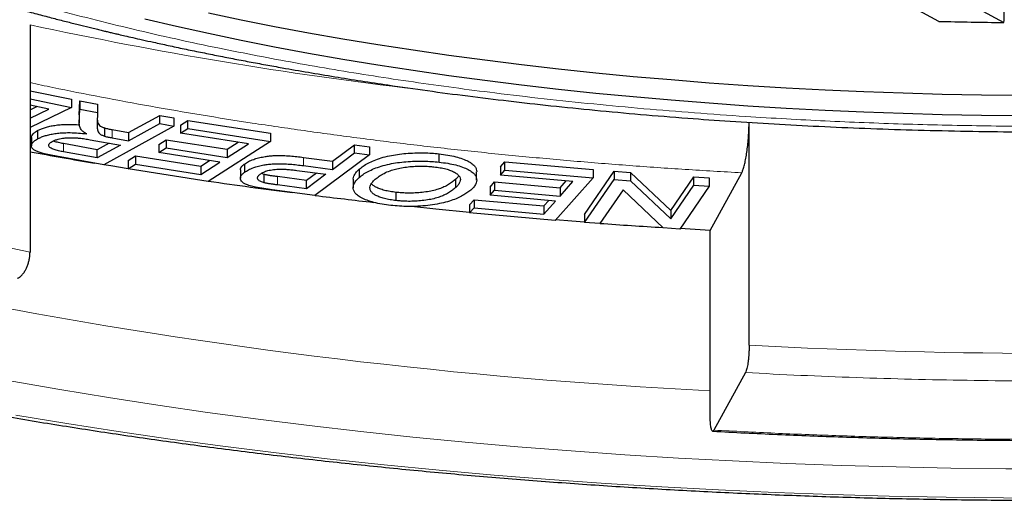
# Model space of a CAD drawing. Header units: millimetres. Extents: x 8 to 646, y 12 to 530.
# Tile 34 of 45: x 326.18 to 330.71, y 493.86 to 496.06. Entities that reach past the tile are written whole.
import ezdxf

# ---------------------------------------------------------------- set-up
doc = ezdxf.new("R2010")
doc.units = ezdxf.units.MM

msp = doc.modelspace()

# ---------------------------------------------------------------- linework, layer by layer
at = {"color": 7, "linetype": 'Continuous', "lineweight": 30}
for p, q in [((330.7064, 496.0603), (330.7064, 496.4008)), ((330.3608, 496.2363), (330.7037, 496.0503)), ((330.4051, 496.0554), (330.1448, 496.1966)), ((330.7037, 496.0503), (330.7064, 496.0603)), ((326.2319, 496.0399), (326.2319, 494.9965)), ((326.2319, 495.7372), (326.4224, 495.6979)), ((326.2319, 495.6993), (326.4224, 495.66)), ((326.4224, 495.6979), (326.4224, 495.66)), ((326.4581, 495.6265), (326.4606, 495.6902)), ((326.4606, 495.6902), (326.5421, 495.6754)), ((326.4606, 495.6902), (326.4606, 495.6522)), ((326.3183, 495.6528), (326.2319, 495.6707)), ((326.2319, 495.6491), (326.2632, 495.6642)), ((326.4224, 495.66), (326.2319, 495.5681)), ((326.2319, 495.6112), (326.3183, 495.6528)), ((326.4581, 495.5886), (326.4606, 495.6522)), ((326.4606, 495.6522), (326.5421, 495.6375)), ((326.5421, 495.6375), (326.54, 495.5889)), ((326.5421, 495.6754), (326.5421, 495.6375)), ((326.4581, 495.6265), (326.4581, 495.5886)), ((326.6845, 495.5451), (326.8274, 495.6238)), ((326.8274, 495.6238), (326.8922, 495.6121)), ((326.8274, 495.5859), (326.8274, 495.6238)), ((326.8922, 495.6121), (326.8922, 495.5741)), ((326.9237, 495.5794), (326.9574, 495.601)), ((326.9574, 495.601), (327.3363, 495.5418)), ((326.9574, 495.563), (326.9574, 495.601)), ((329.5346, 494.5688), (329.5346, 495.5917)), ((326.2666, 495.554), (326.2666, 495.5161)), ((326.8922, 495.5741), (326.5704, 495.3969)), ((326.5747, 495.5661), (326.5747, 495.5281)), ((326.6094, 495.5587), (326.6845, 495.5451)), ((326.6845, 495.5072), (326.8274, 495.5859)), ((326.8274, 495.5859), (326.8922, 495.5741)), ((326.9237, 495.5794), (326.9237, 495.5415)), ((326.9237, 495.5415), (326.9574, 495.563)), ((326.9574, 495.563), (327.3363, 495.5039)), ((326.2384, 495.5219), (326.2384, 495.4839)), ((326.5083, 495.512), (326.6475, 495.4868)), ((326.6094, 495.5208), (326.6845, 495.5072)), ((326.6845, 495.5451), (326.6845, 495.5072)), ((326.8232, 495.4909), (326.8568, 495.5123)), ((326.8568, 495.5123), (327.1376, 495.4685)), ((326.8568, 495.5123), (326.8568, 495.4744)), ((327.2352, 495.4928), (326.9237, 495.5415)), ((327.3363, 495.5039), (327.0498, 495.321)), ((327.3363, 495.5418), (327.3363, 495.5039)), ((326.541, 495.4661), (326.386, 495.4942)), ((326.541, 495.4282), (326.386, 495.4562)), ((326.5957, 495.4962), (326.541, 495.4661)), ((326.6475, 495.4868), (326.541, 495.4282)), ((326.541, 495.4282), (326.541, 495.4661)), ((326.8232, 495.4909), (326.8232, 495.4529)), ((326.8232, 495.4529), (326.8568, 495.4744)), ((326.8568, 495.4744), (327.1376, 495.4306)), ((327.1376, 495.4685), (327.1875, 495.5003)), ((327.1376, 495.4306), (327.2352, 495.4928)), ((327.1376, 495.4685), (327.1376, 495.4306)), ((327.6208, 495.4133), (327.7228, 495.4892)), ((327.7228, 495.4892), (327.7915, 495.48)), ((327.7228, 495.4513), (327.7228, 495.4892)), ((327.7915, 495.48), (327.7915, 495.4421)), ((326.5704, 495.3969), (326.3533, 495.4362)), ((326.6827, 495.4162), (326.7165, 495.4378)), ((326.6827, 495.4162), (326.6827, 495.3783)), ((326.7165, 495.4378), (327.0164, 495.3911)), ((326.7165, 495.4378), (326.7165, 495.3999)), ((327.104, 495.4091), (326.8232, 495.4529)), ((327.0164, 495.3911), (327.0563, 495.4166)), ((327.4875, 495.4312), (327.6208, 495.4133)), ((327.7915, 495.4421), (327.5406, 495.2555)), ((327.6208, 495.3754), (327.7228, 495.4513)), ((327.6208, 495.4133), (327.6208, 495.3754)), ((327.7228, 495.4513), (327.7915, 495.4421)), ((328.1104, 495.4094), (328.1104, 495.4473)), ((328.3919, 495.3876), (328.4125, 495.4107)), ((328.4125, 495.4107), (328.8178, 495.3748)), ((328.4125, 495.3728), (328.4125, 495.4107)), ((326.6827, 495.3783), (326.7165, 495.3999)), ((327.0498, 495.321), (326.6827, 495.3783)), ((326.7165, 495.3999), (327.0164, 495.3531)), ((327.0164, 495.3531), (327.104, 495.4091)), ((327.0164, 495.3911), (327.0164, 495.3531)), ((327.198, 495.3732), (327.198, 495.3353)), ((327.2165, 495.4005), (327.2165, 495.3626)), ((327.4569, 495.3714), (327.5912, 495.3534)), ((327.4875, 495.3933), (327.6208, 495.3754)), ((327.7434, 495.3766), (327.7434, 495.3387)), ((328.3919, 495.3876), (328.3919, 495.3497)), ((328.3919, 495.3497), (328.4125, 495.3728)), ((328.4125, 495.3728), (328.8178, 495.3368)), ((328.7785, 495.1695), (328.9141, 495.3672)), ((328.8178, 495.3748), (328.8178, 495.3368)), ((328.9141, 495.3672), (328.9894, 495.3621)), ((328.9141, 495.3672), (328.9141, 495.3293)), ((327.3066, 495.3148), (327.3066, 495.3527)), ((327.5014, 495.3246), (327.3685, 495.3425)), ((327.5479, 495.3592), (327.5014, 495.3246)), ((327.5912, 495.3534), (327.5014, 495.2867)), ((327.5014, 495.2867), (327.5014, 495.3246)), ((327.7164, 495.3298), (327.7164, 495.2918)), ((328.1868, 495.2926), (328.1868, 495.3305)), ((328.2831, 495.3259), (328.2831, 495.3639)), ((328.7254, 495.3201), (328.3919, 495.3497)), ((328.8178, 495.3368), (328.6431, 495.1409)), ((328.666, 495.2913), (328.6941, 495.3229)), ((328.7785, 495.1315), (328.9141, 495.3293)), ((328.9141, 495.3293), (328.9894, 495.3241)), ((328.9894, 495.3621), (329.1744, 495.1868)), ((328.9894, 495.3621), (328.9894, 495.3241)), ((328.9894, 495.3241), (329.1744, 495.1488)), ((329.1744, 495.1868), (329.2809, 495.3422)), ((329.2809, 495.3422), (329.3513, 495.3374)), ((329.2809, 495.3042), (329.2809, 495.3422)), ((329.3513, 495.3374), (329.3513, 495.2994)), ((329.3558, 495.096), (329.5006, 495.3603)), ((327.5406, 495.2555), (327.3447, 495.2817)), ((327.5014, 495.2867), (327.3685, 495.3045)), ((328.3449, 495.295), (328.3655, 495.318)), ((328.3449, 495.295), (328.3449, 495.2571)), ((328.3449, 495.2571), (328.3655, 495.2801)), ((328.3655, 495.318), (328.666, 495.2913)), ((328.3655, 495.318), (328.3655, 495.2801)), ((328.3655, 495.2801), (328.666, 495.2534)), ((328.666, 495.2534), (328.7254, 495.3201)), ((328.666, 495.2913), (328.666, 495.2534)), ((328.9553, 495.282), (328.8488, 495.1267)), ((329.1403, 495.1068), (328.9553, 495.282)), ((329.1744, 495.1488), (329.2809, 495.3042)), ((329.3513, 495.2994), (329.2157, 495.1017)), ((329.2809, 495.3042), (329.3513, 495.2994)), ((327.9131, 495.2325), (327.9131, 495.2704)), ((328.2505, 495.2137), (328.2712, 495.2368)), ((328.2712, 495.2368), (328.5921, 495.2083)), ((328.2712, 495.2368), (328.2712, 495.1989)), ((328.6454, 495.2304), (328.3449, 495.2571)), ((328.5921, 495.2083), (328.6142, 495.2332)), ((328.5921, 495.1704), (328.6454, 495.2304)), ((328.2505, 495.2137), (328.2505, 495.1757)), ((328.2505, 495.1757), (328.2712, 495.1989)), ((328.2712, 495.1989), (328.5921, 495.1704)), ((328.5921, 495.2083), (328.5921, 495.1704)), ((329.1744, 495.1868), (329.1744, 495.1488)), ((328.6431, 495.1409), (328.2505, 495.1757)), ((328.7785, 495.1695), (328.7785, 495.1315)), ((328.8488, 495.1267), (328.7785, 495.1315)), ((329.2157, 495.1017), (329.1403, 495.1068)), ((329.3558, 495.096), (329.2173, 495.1039)), ((329.3558, 494.2424), (329.3558, 495.096)), ((329.5176, 494.4429), (329.3729, 494.1786))]:
    msp.add_line(p, q, dxfattribs=at)
at = {"color": 8, "linetype": 'Continuous', "lineweight": 0}
for p, q in [((326.6094, 495.5587), (326.6094, 495.5208)), ((326.386, 495.4562), (326.386, 495.4942)), ((327.4875, 495.4312), (327.4875, 495.3933)), ((327.3685, 495.3045), (327.3685, 495.3425))]:
    msp.add_line(p, q, dxfattribs=at)
at = {"color": 7, "linetype": 'Continuous', "lineweight": 30, "flags": 128}
for points in [[(327.0518, 496.0943), (327.2023, 496.0628), (327.3553, 496.0326), (327.5108, 496.0036), (327.6686, 495.9759), (327.8287, 495.9495), (327.9909, 495.9245), (328.1552, 495.9008), (328.3213, 495.8785), (328.4892, 495.8576), (328.6588, 495.838), (328.83, 495.8199), (329.0026, 495.8031), (329.1766, 495.7879), (329.3517, 495.774), (329.528, 495.7616), (329.7052, 495.7507), (329.8833, 495.7412), (330.062, 495.7332), (330.2414, 495.7267), (330.4213, 495.7217), (330.6015, 495.7182), (330.7819, 495.7161)], [(330.7819, 495.6213), (330.6015, 495.6233), (330.4213, 495.6269), (330.2414, 495.6319), (330.062, 495.6384), (329.8833, 495.6464), (329.7052, 495.6558), (329.528, 495.6668), (329.3517, 495.6792), (329.1766, 495.693), (329.0026, 495.7083), (328.83, 495.725), (328.6588, 495.7432), (328.4892, 495.7627), (328.3213, 495.7836), (328.1552, 495.806), (327.9909, 495.8296), (327.8287, 495.8547), (327.6686, 495.8811), (327.5108, 495.9087), (327.3553, 495.9377), (327.2023, 495.968), (327.0518, 495.9995), (326.904, 496.0322), (326.759, 496.0662)], [(326.6827, 495.3788), (326.6026, 495.392), (326.5711, 495.3973)], [(328.2505, 495.1786), (328.0964, 495.1937), (327.9833, 495.2054)], [(328.7785, 495.1335), (328.7207, 495.1379), (328.6458, 495.1439)]]:
    msp.add_lwpolyline(points, dxfattribs=at)
at = {"color": 8, "linetype": 'Continuous', "lineweight": 0, "flags": 128}
for points in [[(326.1489, 494.4039), (326.3691, 494.3652), (326.5924, 494.3284), (326.8187, 494.2934), (327.0478, 494.2603), (327.2796, 494.2291), (327.5139, 494.1998), (327.7505, 494.1725), (327.9893, 494.1471), (328.2301, 494.1237), (328.4728, 494.1023), (328.7172, 494.083), (328.9631, 494.0656), (329.2104, 494.0503), (329.4588, 494.037), (329.7083, 494.0258), (329.9586, 494.0167), (330.2096, 494.0096), (330.4611, 494.0047), (330.7129, 494.0017), (330.9648, 494.0009)], [(326.1673, 494.2472), (326.4005, 494.2087), (326.6367, 494.1722), (326.876, 494.1376), (327.118, 494.105), (327.3626, 494.0744), (327.6097, 494.0459), (327.859, 494.0194), (328.1105, 493.995), (328.3639, 493.9727), (328.6191, 493.9524), (328.8759, 493.9343), (329.1341, 493.9183), (329.3935, 493.9045), (329.6539, 493.8928), (329.9153, 493.8833), (330.1774, 493.8759), (330.4399, 493.8707), (330.7029, 493.8676), (330.966, 493.8668)]]:
    msp.add_lwpolyline(points, dxfattribs=at)
at = {"color": 7, "linetype": 'Continuous', "lineweight": 30}
for centre, radius, start, end in [((330.9333, 517.9973), 21.9482, 268.62106, 269.40077), ((329.9506, 515.5315), 20.4159, 259.5052, 260.35099), ((330.4162, 518.4841), 23.4052, 261.73443, 262.68581), ((330.7441, 521.1655), 26.1065, 262.95361, 263.54655), ((330.8765, 522.9935), 27.9389, 265.84024, 266.43303)]:
    msp.add_arc(centre, radius, start, end, dxfattribs=at)
at = {"color": 8, "linetype": 'Continuous', "lineweight": 0}
for centre, radius, start, end in [((330.2032, 514.4076), 18.7921, 257.79996, 263.29035), ((328.3567, 505.3328), 10.5524, 246.8013, 258.38361), ((330.5797, 518.796), 24.4671, 259.08239, 267.13278), ((330.939, 520.4461), 25.9153, 266.89347, 273.22875)]:
    msp.add_arc(centre, radius, start, end, dxfattribs=at)
for points, knots in [([(330.963, 495.5734), (330.9027, 495.5735), (330.7822, 495.5736), (330.6017, 495.5757), (330.4216, 495.5791), (330.2419, 495.584), (330.0627, 495.5904), (329.8839, 495.5982), (329.7024, 495.6076), (329.5021, 495.6198), (329.2837, 495.6352), (329.0509, 495.6542), (328.8205, 495.6758), (328.5924, 495.6999), (328.3783, 495.7251), (328.1783, 495.7509), (327.9921, 495.7769), (327.8087, 495.8046), (327.628, 495.8339), (327.45, 495.8648), (327.2747, 495.8974), (327.0913, 495.9338), (326.9007, 495.9743), (326.7043, 496.0193), (326.5133, 496.0662), (326.3275, 496.1152), (326.147, 496.1663), (325.9719, 496.2193), (325.8027, 496.2742), (325.6396, 496.3309), (325.4831, 496.3892), (325.3331, 496.4492), (325.1895, 496.5109), (325.0536, 496.5737), (324.9253, 496.6374), (324.8048, 496.702), (324.6915, 496.7678), (324.5853, 496.8347), (324.4863, 496.9028), (324.4003, 496.9675), (324.3261, 497.0285), (324.2623, 497.0855), (324.2035, 497.1429), (324.1497, 497.2008), (324.1009, 497.2592), (324.0571, 497.3179), (324.019, 497.3762), (323.9836, 497.4385), (323.9523, 497.5047), (323.926, 497.5758), (323.907, 497.6472), (323.8953, 497.7187), (323.8912, 497.7855), (323.8931, 497.8474), (323.8994, 497.9044), (323.9103, 497.9613), (323.9258, 498.018), (323.946, 498.0745), (323.9708, 498.131), (324.0007, 498.1882), (324.039, 498.2515), (324.0879, 498.3204), (324.1483, 498.3939), (324.2166, 498.4666), (324.2928, 498.5386), (324.3728, 498.6061), (324.4439, 498.6616), (324.4886, 498.6931), (324.5055, 498.705)], [0, 0, 0, 0, 0.012873, 0.025722, 0.038556, 0.051385, 0.064215, 0.077056, 0.089916, 0.10346, 0.120588, 0.137688, 0.154781, 0.171885, 0.189022, 0.203536, 0.218018, 0.232477, 0.246928, 0.261382, 0.275851, 0.290347, 0.307639, 0.324885, 0.342107, 0.359324, 0.376558, 0.393829, 0.41112, 0.428367, 0.445589, 0.462806, 0.48004, 0.49731, 0.51424, 0.531127, 0.547991, 0.56485, 0.581725, 0.598634, 0.612288, 0.625911, 0.639517, 0.653114, 0.666712, 0.680321, 0.693952, 0.706941, 0.723099, 0.739233, 0.755359, 0.771494, 0.787657, 0.800533, 0.813385, 0.826222, 0.839051, 0.851879, 0.864718, 0.877573, 0.891116, 0.908245, 0.925344, 0.942437, 0.959542, 0.976678, 0.991193, 1, 1, 1, 1]), ([(329.5006, 495.3603), (329.414, 495.3653), (329.2412, 495.3752), (328.9842, 495.3933), (328.7293, 495.4137), (328.4767, 495.4367), (328.2263, 495.4621), (327.9782, 495.4901), (327.7327, 495.5205), (327.4903, 495.5533), (327.2516, 495.5883), (327.0168, 495.6257), (326.7859, 495.6654), (326.5591, 495.7074), (326.3743, 495.7437), (326.2668, 495.7667), (326.2319, 495.7742)], [0, 0, 0, 0, 0.074359, 0.148543, 0.222626, 0.296679, 0.370773, 0.444982, 0.51938, 0.593739, 0.667925, 0.742007, 0.816059, 0.890153, 0.964364, 1, 1, 1, 1]), ([(332.4163, 494.446), (332.3269, 494.4412), (332.1481, 494.4316), (331.8784, 494.4207), (331.608, 494.4124), (331.3367, 494.4069), (331.0647, 494.4042), (330.7977, 494.4043), (330.5362, 494.407), (330.2805, 494.4122), (330.0254, 494.4198), (329.7709, 494.4298), (329.6021, 494.4385), (329.5176, 494.4429)], [0, 0, 0, 0, 0.093426, 0.186697, 0.279915, 0.373178, 0.466585, 0.560081, 0.648068, 0.73597, 0.823871, 0.911853, 1, 1, 1, 1]), ([(332.5667, 494.182), (332.4681, 494.1767), (332.271, 494.1661), (331.9738, 494.1541), (331.6758, 494.145), (331.3769, 494.139), (331.0773, 494.136), (330.7831, 494.1361), (330.4949, 494.1391), (330.2131, 494.1448), (329.9321, 494.1532), (329.6518, 494.1642), (329.4659, 494.1738), (329.3729, 494.1786)], [0, 0, 0, 0, 0.09348, 0.186782, 0.280004, 0.373247, 0.466608, 0.560119, 0.648143, 0.73606, 0.823953, 0.911905, 1, 1, 1, 1])]:
    msp.add_open_spline(points, degree=3, knots=knots, dxfattribs=at)
at = {"color": 7, "linetype": 'Continuous', "lineweight": 30}
for points, knots in [([(323.3923, 498.2721), (323.3923, 498.2634), (323.3924, 498.2472), (323.3932, 498.2244), (323.3941, 498.2047), (323.3952, 498.1882), (323.3962, 498.1748), (323.3971, 498.1639), (323.3986, 498.1487), (323.4008, 498.1284), (323.4043, 498.1015), (323.4087, 498.0731), (323.4142, 498.0424), (323.421, 498.0092), (323.4294, 497.9735), (323.4392, 497.937), (323.4495, 497.9027), (323.4599, 497.871), (323.4696, 497.844), (323.4779, 497.822), (323.485, 497.804), (323.4926, 497.7855), (323.501, 497.766), (323.5103, 497.7453), (323.5208, 497.7229), (323.5323, 497.6994), (323.5443, 497.6761), (323.5556, 497.655), (323.5659, 497.6365), (323.5757, 497.6193), (323.5859, 497.6021), (323.5972, 497.5834), (323.6071, 497.5678), (323.6155, 497.5547), (323.6215, 497.5455), (323.6271, 497.537), (323.6321, 497.5296), (323.6365, 497.5231), (323.6412, 497.5162), (323.6472, 497.5075), (323.6553, 497.496), (323.6647, 497.4829), (323.6742, 497.4699), (323.6831, 497.458), (323.6923, 497.4458), (323.7016, 497.4337), (323.711, 497.4218), (323.7195, 497.4112), (323.7277, 497.4011), (323.7355, 497.3916), (323.7441, 497.3813), (323.7543, 497.3692), (323.7669, 497.3545), (323.7813, 497.3382), (323.7967, 497.321), (323.8118, 497.3047), (323.8255, 497.2901), (323.8375, 497.2776), (323.8489, 497.2658), (323.8652, 497.2493), (323.8863, 497.2285), (323.9117, 497.2041), (323.9377, 497.1799), (323.9643, 497.1558), (323.9916, 497.1319), (324.0197, 497.1079), (324.0497, 497.083), (324.0805, 497.0582), (324.1105, 497.0348), (324.1393, 497.0128), (324.1693, 496.9905), (324.2017, 496.967), (324.2363, 496.9426), (324.2715, 496.9184), (324.3051, 496.896), (324.3356, 496.8761), (324.3645, 496.8576), (324.3939, 496.8392), (324.4263, 496.8192), (324.4618, 496.7979), (324.5, 496.7755), (324.5374, 496.7541), (324.572, 496.7347), (324.6013, 496.7186), (324.6279, 496.7043), (324.6589, 496.6877), (324.697, 496.6678), (324.7467, 496.6424), (324.8026, 496.6147), (324.8636, 496.5854), (324.9184, 496.5599), (324.9673, 496.5377), (325.0104, 496.5185), (325.055, 496.4991), (325.0993, 496.4802), (325.1409, 496.4628), (325.1756, 496.4486), (325.2047, 496.4367), (325.2313, 496.4261), (325.2604, 496.4146), (325.293, 496.4018), (325.329, 496.388), (325.3814, 496.3681), (325.4487, 496.3433), (325.53, 496.3142), (325.6115, 496.286), (325.6944, 496.2583), (325.7829, 496.2296), (325.8791, 496.1995), (325.9821, 496.1685), (326.09, 496.1372), (326.1872, 496.1102), (326.2704, 496.0878), (326.3357, 496.0706), (326.3961, 496.0551), (326.4514, 496.0412), (326.4952, 496.0304), (326.5285, 496.0223), (326.5522, 496.0166), (326.5726, 496.0117), (326.5882, 496.008), (326.5998, 496.0052), (326.6103, 496.0027), (326.6233, 495.9997), (326.6428, 495.9951), (326.6702, 495.9888), (326.7066, 495.9804), (326.7504, 495.9705), (326.8046, 495.9585), (326.8687, 495.9445), (326.9403, 495.9293), (327.0142, 495.914), (327.0886, 495.8991), (327.1633, 495.8844), (327.2385, 495.8701), (327.3141, 495.8561), (327.4441, 495.8326), (327.6302, 495.8009), (327.8535, 495.7663), (328.0575, 495.7372), (328.2422, 495.7127), (328.4309, 495.6897), (328.6258, 495.6679), (328.828, 495.6473), (329.0374, 495.6281), (329.2447, 495.6113), (329.4492, 495.5967), (329.6502, 495.5843), (329.8564, 495.5734), (330.0679, 495.5642), (330.2846, 495.5569), (330.5062, 495.5516), (330.7326, 495.5484), (330.9553, 495.5475), (331.174, 495.5488), (331.387, 495.5519), (331.5992, 495.5571), (331.8071, 495.5641), (332.0073, 495.5727), (332.1997, 495.5827), (332.3843, 495.5938), (332.5624, 495.6061), (332.7348, 495.6194), (332.9016, 495.6336), (333.0626, 495.6486), (333.2168, 495.6642), (333.3643, 495.6803), (333.5043, 495.6966), (333.637, 495.713), (333.7625, 495.7294), (333.8821, 495.7459), (334.0047, 495.7635), (334.1343, 495.7832), (334.2748, 495.8057), (334.4215, 495.8304), (334.574, 495.8576), (334.7007, 495.8816), (334.8007, 495.9012), (334.8726, 495.9158), (334.943, 495.9303), (335.0086, 495.9443), (335.0664, 495.9568), (335.1156, 495.9677), (335.1566, 495.977), (335.1897, 495.9845), (335.215, 495.9903), (335.237, 495.9954), (335.2605, 496.0009), (335.2896, 496.0078), (335.3237, 496.0159), (335.362, 496.0252), (335.4069, 496.0362), (335.4588, 496.0491), (335.518, 496.0642), (335.5822, 496.0809), (335.6609, 496.1019), (335.7509, 496.1266), (335.8492, 496.1547), (335.9431, 496.1824), (336.0325, 496.2098), (336.1301, 496.2406), (336.2342, 496.2748), (336.3464, 496.3133), (336.4548, 496.3522), (336.5577, 496.3909), (336.655, 496.4289), (336.7456, 496.4659), (336.8311, 496.5022), (336.9139, 496.5387), (336.9979, 496.5773), (337.0828, 496.6179), (337.1515, 496.6523), (337.2025, 496.6787), (337.2341, 496.6954), (337.2617, 496.7102), (337.2862, 496.7235), (337.3103, 496.7369), (337.337, 496.7518), (337.3701, 496.7707), (337.4076, 496.7925), (337.4481, 496.8167), (337.4887, 496.8416), (337.5266, 496.8655), (337.5611, 496.8879), (337.591, 496.9077), (337.6182, 496.9261), (337.6434, 496.9435), (337.6678, 496.9606), (337.6929, 496.9786), (337.7198, 496.9983), (337.7491, 497.0203), (337.7843, 497.0473), (337.8223, 497.0776), (337.8618, 497.1103), (337.8934, 497.1375), (337.9187, 497.1599), (337.9381, 497.1774), (337.9559, 497.1939), (337.9719, 497.209), (337.9871, 497.2236), (338.0033, 497.2394), (338.0208, 497.2568), (338.0383, 497.2747), (338.0553, 497.2925), (338.0729, 497.3113), (338.0888, 497.3288), (338.1024, 497.3441), (338.1126, 497.3556), (338.1219, 497.3665), (338.1316, 497.3779), (338.1426, 497.3911), (338.1548, 497.4059), (338.1666, 497.4207), (338.1776, 497.4346), (338.1883, 497.4485), (338.1993, 497.4631), (338.2102, 497.4778), (338.2198, 497.4912), (338.2281, 497.503), (338.2357, 497.5139), (338.2435, 497.5252), (338.2523, 497.5383), (338.2615, 497.5523), (338.2702, 497.5659), (338.28, 497.5814), (338.2923, 497.6014), (338.3079, 497.628), (338.3246, 497.6579), (338.3407, 497.6885), (338.3552, 497.7176), (338.3681, 497.7448), (338.3801, 497.7717), (338.3921, 497.8003), (338.4042, 497.8311), (338.4164, 497.8645), (338.4284, 497.9005), (338.4392, 497.9367), (338.4485, 497.9711), (338.4562, 498.0035), (338.463, 498.0354), (338.4688, 498.0671), (338.4728, 498.0922), (338.4753, 498.1099), (338.4767, 498.1208), (338.478, 498.1315), (338.4792, 498.1422), (338.4805, 498.1541), (338.4819, 498.169), (338.4834, 498.1884), (338.4849, 498.2127), (338.486, 498.241), (338.4862, 498.2612), (338.4862, 498.2721)], [0, 0, 0, 0, 0.00231, 0.004337, 0.006078, 0.007535, 0.008708, 0.009596, 0.010374, 0.012609, 0.014924, 0.017521, 0.020195, 0.023136, 0.026468, 0.029877, 0.033083, 0.036058, 0.038811, 0.04049, 0.042171, 0.043923, 0.045779, 0.047755, 0.049928, 0.052306, 0.054677, 0.056806, 0.058586, 0.060273, 0.061954, 0.06373, 0.065835, 0.066857, 0.067883, 0.06879, 0.069575, 0.070237, 0.07086, 0.071738, 0.073029, 0.074536, 0.075941, 0.077225, 0.07839, 0.0799, 0.081155, 0.082309, 0.083417, 0.084478, 0.085494, 0.086863, 0.088538, 0.090453, 0.092426, 0.094419, 0.096118, 0.097486, 0.098783, 0.100268, 0.103338, 0.106194, 0.109039, 0.112143, 0.115059, 0.117913, 0.121154, 0.124478, 0.127406, 0.130211, 0.133066, 0.136178, 0.139572, 0.14287, 0.145974, 0.148765, 0.151107, 0.153667, 0.156501, 0.159545, 0.16276, 0.166146, 0.168862, 0.171226, 0.173248, 0.175239, 0.178619, 0.182235, 0.18678, 0.191362, 0.195944, 0.198934, 0.202008, 0.205169, 0.208356, 0.21123, 0.213732, 0.215439, 0.217165, 0.219117, 0.221293, 0.223693, 0.226252, 0.231603, 0.236741, 0.241765, 0.246886, 0.252066, 0.257881, 0.263886, 0.270124, 0.276597, 0.280557, 0.284209, 0.287553, 0.290588, 0.293315, 0.294707, 0.296003, 0.29715, 0.297992, 0.298521, 0.299006, 0.299695, 0.300598, 0.302146, 0.304077, 0.306395, 0.309097, 0.312634, 0.316443, 0.320247, 0.324045, 0.327838, 0.331625, 0.335407, 0.339183, 0.351014, 0.36279, 0.371445, 0.380071, 0.388783, 0.397742, 0.406949, 0.416404, 0.426108, 0.434802, 0.443687, 0.452763, 0.462028, 0.471485, 0.481132, 0.490969, 0.500998, 0.510146, 0.519447, 0.528776, 0.537855, 0.546674, 0.555083, 0.563241, 0.571149, 0.578806, 0.586346, 0.593625, 0.600645, 0.607406, 0.613907, 0.620039, 0.625921, 0.631552, 0.636975, 0.6434, 0.650202, 0.657381, 0.664938, 0.672873, 0.676485, 0.68017, 0.68391, 0.687363, 0.690396, 0.692965, 0.695128, 0.696885, 0.698236, 0.699169, 0.7004, 0.701989, 0.70384, 0.705907, 0.708192, 0.711161, 0.714431, 0.718002, 0.721873, 0.727718, 0.733388, 0.738848, 0.7441, 0.749169, 0.756144, 0.76318, 0.770139, 0.776854, 0.783338, 0.78961, 0.79537, 0.801195, 0.807262, 0.813702, 0.82034, 0.823033, 0.825566, 0.82776, 0.829612, 0.831456, 0.833638, 0.836152, 0.839675, 0.843057, 0.846517, 0.850193, 0.853062, 0.855793, 0.858323, 0.860595, 0.862828, 0.865205, 0.867777, 0.870642, 0.873826, 0.878292, 0.8823, 0.886212, 0.888447, 0.890604, 0.892665, 0.89446, 0.896061, 0.897921, 0.900102, 0.902253, 0.904235, 0.906346, 0.908749, 0.910268, 0.911575, 0.912689, 0.913929, 0.915415, 0.917102, 0.918872, 0.920302, 0.92169, 0.923416, 0.925011, 0.92647, 0.927712, 0.928764, 0.92994, 0.931308, 0.932869, 0.934316, 0.935535, 0.937685, 0.940464, 0.943618, 0.946683, 0.949591, 0.952197, 0.954636, 0.957347, 0.960248, 0.963397, 0.966847, 0.970242, 0.973382, 0.976257, 0.979028, 0.981971, 0.984757, 0.985733, 0.986694, 0.987639, 0.988569, 0.989544, 0.990763, 0.992533, 0.994662, 0.997151, 1, 1, 1, 1]), ([(320.6895, 497.2289), (320.6895, 497.2146), (320.6897, 497.1825), (320.6928, 497.1325), (320.6982, 497.0789), (320.7061, 497.0254), (320.7164, 496.972), (320.7291, 496.9186), (320.7442, 496.8653), (320.7617, 496.8121), (320.7816, 496.7589), (320.804, 496.7058), (320.8288, 496.6529), (320.8561, 496.6), (320.8859, 496.5473), (320.9182, 496.4947), (320.9529, 496.4423), (320.9901, 496.3901), (321.0298, 496.3382), (321.0719, 496.2864), (321.1165, 496.235), (321.1635, 496.1839), (321.2128, 496.1331), (321.2646, 496.0827), (321.3187, 496.0327), (321.3751, 495.9831), (321.4337, 495.9338), (321.4947, 495.885), (321.5578, 495.8367), (321.6232, 495.7887), (321.6908, 495.7413), (321.7605, 495.6943), (321.8323, 495.6478), (321.9062, 495.6017), (321.9822, 495.5562), (322.0603, 495.5111), (322.1404, 495.4666), (322.2225, 495.4225), (322.3066, 495.3789), (322.3927, 495.3358), (322.4807, 495.2933), (322.5707, 495.2512), (322.6626, 495.2097), (322.7563, 495.1687), (322.8519, 495.1282), (322.9494, 495.0882), (323.0487, 495.0488), (323.1498, 495.01), (323.2527, 494.9716), (323.3573, 494.9339), (323.4636, 494.8966), (323.5717, 494.86), (323.6815, 494.8239), (323.7929, 494.7884), (323.9059, 494.7535), (324.0206, 494.7191), (324.1368, 494.6853), (324.2546, 494.6522), (324.374, 494.6196), (324.4948, 494.5877), (324.6171, 494.5563), (324.7409, 494.5256), (324.8661, 494.4955), (324.9927, 494.466), (325.1207, 494.4372), (325.25, 494.409), (325.3806, 494.3815), (325.5125, 494.3546), (325.6456, 494.3284), (325.78, 494.3028), (325.9156, 494.2779), (326.0523, 494.2537), (326.1901, 494.2301), (326.329, 494.2072), (326.4691, 494.1851), (326.6101, 494.1635), (326.7521, 494.1427), (326.8952, 494.1227), (327.0391, 494.1033), (327.1839, 494.0846), (327.3297, 494.0666), (327.4762, 494.0493), (327.6236, 494.0328), (327.7717, 494.017), (327.9205, 494.0019), (328.0701, 493.9876), (328.2203, 493.9739), (328.3712, 493.961), (328.5226, 493.9489), (328.6746, 493.9375), (328.8271, 493.9268), (328.9802, 493.9169), (329.1336, 493.9077), (329.2875, 493.8992), (329.4418, 493.8916), (329.5964, 493.8847), (329.7514, 493.8785), (329.9066, 493.8731), (330.062, 493.8684), (330.2177, 493.8645), (330.3735, 493.8614), (330.5294, 493.859), (330.6855, 493.8574), (330.8311, 493.8566), (330.9246, 493.8565), (330.9661, 493.8565)], [0, 0, 0, 0, 0.007235, 0.016293, 0.025357, 0.034435, 0.043537, 0.052671, 0.061843, 0.071063, 0.080332, 0.089657, 0.09904, 0.108482, 0.117985, 0.127545, 0.137161, 0.14683, 0.156547, 0.166309, 0.176109, 0.185943, 0.195805, 0.205691, 0.215597, 0.225517, 0.235449, 0.245389, 0.255334, 0.265281, 0.27523, 0.285178, 0.295122, 0.305064, 0.315, 0.324932, 0.334859, 0.34478, 0.354695, 0.364605, 0.374508, 0.384407, 0.394298, 0.404185, 0.414066, 0.423941, 0.433811, 0.443676, 0.453536, 0.463392, 0.473244, 0.48309, 0.492933, 0.502771, 0.512606, 0.522438, 0.532266, 0.54209, 0.551912, 0.56173, 0.571546, 0.581359, 0.591169, 0.600977, 0.610783, 0.620586, 0.630387, 0.640187, 0.649984, 0.659779, 0.669573, 0.679365, 0.689155, 0.698945, 0.708732, 0.718518, 0.728303, 0.738087, 0.74787, 0.757651, 0.767432, 0.777211, 0.786989, 0.796767, 0.806544, 0.81632, 0.826096, 0.83587, 0.845645, 0.855418, 0.865191, 0.874964, 0.884736, 0.894507, 0.904278, 0.914049, 0.92382, 0.93359, 0.94336, 0.95313, 0.9629, 0.972669, 0.982439, 0.992208, 1, 1, 1, 1]), ([(326.5407, 495.6055), (326.541, 495.6019), (326.5415, 495.5955), (326.5445, 495.5863), (326.55, 495.5784), (326.5607, 495.5715), (326.57, 495.5679), (326.5747, 495.5661)], [0, 0, 0, 0, 0.252372, 0.459101, 0.664957, 0.832028, 1, 1, 1, 1]), ([(329.5006, 495.3603), (329.5024, 495.3643), (329.5063, 495.3723), (329.5118, 495.3907), (329.5171, 495.4134), (329.5219, 495.4399), (329.5261, 495.4698), (329.5296, 495.5017), (329.5322, 495.5351), (329.5339, 495.5656), (329.5341, 495.5842), (329.5342, 495.5917)], [0, 0, 0, 0, 0.113397, 0.230137, 0.343556, 0.460284, 0.573743, 0.69048, 0.803864, 0.920622, 1, 1, 1, 1]), ([(326.2383, 495.5219), (326.2383, 495.5219), (326.2376, 495.5245), (326.2403, 495.5309), (326.2458, 495.5395), (326.2553, 495.5473), (326.2632, 495.552), (326.2666, 495.554)], [0, 0, 0, 0, 0.001461, 0.260523, 0.52898, 0.797429, 1, 1, 1, 1]), ([(326.2666, 495.554), (326.2713, 495.5564), (326.2808, 495.561), (326.2977, 495.5674), (326.3174, 495.573), (326.3398, 495.5774), (326.3642, 495.5806), (326.3901, 495.5824), (326.4207, 495.5828), (326.444, 495.582), (326.4578, 495.5806), (326.4592, 495.5805)], [0, 0, 0, 0, 0.11552, 0.231228, 0.346193, 0.461999, 0.577747, 0.693783, 0.809941, 0.980259, 1, 1, 1, 1]), ([(326.4691, 495.5553), (326.4672, 495.558), (326.4635, 495.5635), (326.4591, 495.5746), (326.4585, 495.583), (326.4581, 495.5886)], [0, 0, 0, 0, 0.250298, 0.5007916, 1, 1, 1, 1]), ([(326.4922, 495.5394), (326.4898, 495.5407), (326.485, 495.5432), (326.4766, 495.5484), (326.4721, 495.5525), (326.4691, 495.5553)], [0, 0, 0, 0, 0.250798, 0.501772, 1, 1, 1, 1]), ([(326.54, 495.5889), (326.5399, 495.5836), (326.5397, 495.5729), (326.5411, 495.5594), (326.5445, 495.5484), (326.55, 495.5404), (326.5607, 495.5336), (326.57, 495.5299), (326.5747, 495.5281)], [0, 0, 0, 0, 0.252581, 0.505227, 0.642038, 0.778271, 0.888838, 1, 1, 1, 1]), ([(326.5747, 495.5661), (326.5774, 495.5653), (326.5828, 495.5639), (326.5945, 495.5615), (326.6035, 495.5598), (326.6094, 495.5587)], [0, 0, 0, 0, 0.250596, 0.50115, 1, 1, 1, 1]), ([(326.3533, 495.4362), (326.3426, 495.4382), (326.3213, 495.4422), (326.2947, 495.4484), (326.2734, 495.4545), (326.2577, 495.4606), (326.2466, 495.4676), (326.2396, 495.4755), (326.2376, 495.484), (326.2399, 495.4928), (326.2459, 495.5016), (326.2553, 495.5094), (326.2632, 495.5141), (326.2666, 495.5161)], [0, 0, 0, 0, 0.120872, 0.241604, 0.321635, 0.401384, 0.48238, 0.56336, 0.65316, 0.743145, 0.836393, 0.929638, 1, 1, 1, 1]), ([(326.2666, 495.5161), (326.2713, 495.5184), (326.2808, 495.5231), (326.2977, 495.5295), (326.3174, 495.535), (326.3398, 495.5394), (326.3642, 495.5427), (326.3901, 495.5445), (326.4207, 495.5449), (326.4553, 495.5433), (326.4799, 495.5407), (326.4922, 495.5394)], [0, 0, 0, 0, 0.100336, 0.200836, 0.30069, 0.401275, 0.50181, 0.602593, 0.703485, 0.851416, 1, 1, 1, 1]), ([(326.386, 495.4562), (326.3782, 495.4578), (326.3626, 495.4608), (326.3448, 495.4657), (326.3326, 495.4705), (326.3249, 495.4748), (326.32, 495.4794), (326.3171, 495.4858), (326.3184, 495.4925), (326.3255, 495.499), (326.3309, 495.5023), (326.3335, 495.504)], [0, 0, 0, 0, 0.15134, 0.302175, 0.386973, 0.471676, 0.556932, 0.642423, 0.804139, 0.901911, 1, 1, 1, 1]), ([(326.3335, 495.504), (326.3375, 495.5059), (326.3454, 495.5097), (326.3594, 495.5142), (326.3742, 495.5175), (326.3889, 495.5198), (326.4047, 495.5212), (326.4221, 495.5217), (326.4402, 495.5211), (326.4612, 495.5192), (326.484, 495.5162), (326.5002, 495.5134), (326.5083, 495.512)], [0, 0, 0, 0, 0.106969, 0.213691, 0.294661, 0.37556, 0.457148, 0.538753, 0.632598, 0.72663, 0.863182, 1, 1, 1, 1]), ([(326.386, 495.4942), (326.3782, 495.4957), (326.3627, 495.4988), (326.3468, 495.5029), (326.3399, 495.5057), (326.3386, 495.5063)], [0, 0, 0, 0, 0.449554, 0.897516, 1, 1, 1, 1]), ([(326.5747, 495.5281), (326.5774, 495.5274), (326.5828, 495.526), (326.5945, 495.5236), (326.6035, 495.5219), (326.6094, 495.5208)], [0, 0, 0, 0, 0.250596, 0.50115, 1, 1, 1, 1]), ([(327.2165, 495.4005), (327.2224, 495.4043), (327.2341, 495.4119), (327.2562, 495.4214), (327.2807, 495.4287), (327.3037, 495.4338), (327.3267, 495.4373), (327.3488, 495.4392), (327.3716, 495.4399), (327.3975, 495.4395), (327.4263, 495.4379), (327.4574, 495.435), (327.4775, 495.4325), (327.4875, 495.4312)], [0, 0, 0, 0, 0.122054, 0.243808, 0.336275, 0.428725, 0.498077, 0.567324, 0.636283, 0.705315, 0.80325, 0.901647, 1, 1, 1, 1]), ([(327.7434, 495.3766), (327.7493, 495.3814), (327.7612, 495.391), (327.7841, 495.4047), (327.8116, 495.4175), (327.8443, 495.429), (327.8805, 495.4383), (327.919, 495.4452), (327.9583, 495.4496), (327.9994, 495.4518), (328.039, 495.4522), (328.0763, 495.4506), (328.099, 495.4484), (328.1104, 495.4473)], [0, 0, 0, 0, 0.101475, 0.203163, 0.304412, 0.406019, 0.507459, 0.593923, 0.680269, 0.76646, 0.852613, 0.926259, 1, 1, 1, 1]), ([(327.7434, 495.3387), (327.7493, 495.3435), (327.7612, 495.3531), (327.7841, 495.3667), (327.8116, 495.3795), (327.8443, 495.391), (327.8805, 495.4004), (327.919, 495.4072), (327.9583, 495.4117), (327.9994, 495.4139), (328.039, 495.4142), (328.0763, 495.4126), (328.099, 495.4105), (328.1104, 495.4094)], [0, 0, 0, 0, 0.101475, 0.203163, 0.304412, 0.406012, 0.507459, 0.593922, 0.680268, 0.76646, 0.852612, 0.926259, 1, 1, 1, 1]), ([(328.1104, 495.4473), (328.1239, 495.4456), (328.1509, 495.4421), (328.1879, 495.4344), (328.2193, 495.4246), (328.2448, 495.4135), (328.2637, 495.4013), (328.2758, 495.3888), (328.2824, 495.3763), (328.2829, 495.368), (328.2832, 495.3639)], [0, 0, 0, 0, 0.129491, 0.258627, 0.388784, 0.519071, 0.643358, 0.76774, 0.884057, 1, 1, 1, 1]), ([(327.1986, 495.3732), (327.1986, 495.3751), (327.1984, 495.3802), (327.2034, 495.3886), (327.2105, 495.3957), (327.2154, 495.3996), (327.2165, 495.4005)], [0, 0, 0, 0, 0.200867, 0.54984, 0.899225, 1, 1, 1, 1]), ([(327.2165, 495.3626), (327.2224, 495.3664), (327.2341, 495.374), (327.2562, 495.3835), (327.2807, 495.3908), (327.3037, 495.3959), (327.3267, 495.3994), (327.3488, 495.4013), (327.3716, 495.402), (327.3975, 495.4016), (327.4263, 495.3999), (327.4574, 495.397), (327.4775, 495.3945), (327.4875, 495.3933)], [0, 0, 0, 0, 0.122055, 0.243808, 0.336275, 0.428726, 0.498077, 0.567325, 0.636283, 0.705316, 0.803251, 0.901652, 1, 1, 1, 1]), ([(327.2886, 495.3539), (327.2926, 495.3565), (327.3007, 495.3618), (327.3153, 495.3678), (327.3302, 495.3718), (327.3433, 495.3744), (327.3576, 495.3761), (327.3742, 495.3771), (327.3926, 495.3771), (327.4133, 495.376), (327.4349, 495.3741), (327.4496, 495.3723), (327.4569, 495.3714)], [0, 0, 0, 0, 0.1372713, 0.2738545, 0.3488624, 0.4238464, 0.4992766, 0.5746693, 0.6709662, 0.7674545, 0.8836754, 1, 1, 1, 1]), ([(327.7168, 495.3298), (327.7167, 495.3306), (327.7161, 495.3354), (327.7193, 495.3458), (327.7274, 495.3607), (327.7381, 495.3713), (327.7434, 495.3766)], [0, 0, 0, 0, 0.0530702, 0.3040305, 0.6518516, 1, 1, 1, 1]), ([(327.8167, 495.3304), (327.8225, 495.3351), (327.8341, 495.3445), (327.8566, 495.3579), (327.8821, 495.3689), (327.9098, 495.3773), (327.9375, 495.3833), (327.968, 495.3879), (328, 495.3907), (328.0324, 495.3912), (328.0614, 495.3901), (328.0791, 495.3883), (328.0866, 495.3876)], [0, 0, 0, 0, 0.1313246, 0.2628114, 0.3932617, 0.4851427, 0.5770076, 0.6693288, 0.7615258, 0.8480352, 0.9346063, 1, 1, 1, 1]), ([(328.0866, 495.3876), (328.0963, 495.3863), (328.1154, 495.3838), (328.1418, 495.3784), (328.164, 495.3713), (328.1828, 495.3626), (328.197, 495.3525), (328.2063, 495.3413), (328.2093, 495.3299), (328.2071, 495.3178), (328.1996, 495.3053), (328.1911, 495.2968), (328.1868, 495.2926)], [0, 0, 0, 0, 0.087897, 0.175437, 0.264024, 0.352584, 0.455394, 0.558181, 0.660369, 0.762674, 0.881265, 1, 1, 1, 1]), ([(328.1104, 495.4094), (328.1239, 495.4076), (328.1509, 495.4041), (328.1879, 495.3965), (328.2193, 495.3867), (328.2448, 495.3755), (328.2637, 495.3634), (328.2759, 495.3509), (328.2822, 495.3383), (328.2839, 495.3258), (328.2814, 495.3125), (328.2738, 495.2985), (328.2645, 495.2889), (328.2598, 495.2841)], [0, 0, 0, 0, 0.092526, 0.184798, 0.277799, 0.370894, 0.459711, 0.548576, 0.631688, 0.715131, 0.798402, 0.899137, 1, 1, 1, 1]), ([(327.268, 495.2941), (327.2594, 495.2962), (327.2421, 495.3003), (327.2224, 495.3073), (327.2098, 495.3146), (327.2017, 495.3224), (327.1976, 495.3312), (327.1981, 495.341), (327.2033, 495.3506), (327.2105, 495.3578), (327.2154, 495.3617), (327.2165, 495.3626)], [0, 0, 0, 0, 0.1330988, 0.2655068, 0.3615309, 0.4576884, 0.5829352, 0.7082778, 0.8356699, 0.9632121, 1, 1, 1, 1]), ([(327.3066, 495.3148), (327.3023, 495.3161), (327.2939, 495.3189), (327.2848, 495.3236), (327.2796, 495.3286), (327.2768, 495.3335), (327.2764, 495.3387), (327.2791, 495.3457), (327.2848, 495.3506), (327.2886, 495.3539)], [0, 0, 0, 0, 0.135863, 0.270951, 0.387546, 0.504246, 0.629859, 0.755553, 1, 1, 1, 1]), ([(327.3066, 495.3527), (327.3021, 495.354), (327.2974, 495.3554), (327.2941, 495.3571), (327.294, 495.3571)], [0, 0, 0, 0, 0.9647752, 1, 1, 1, 1]), ([(327.3685, 495.3425), (327.3631, 495.3432), (327.3524, 495.3447), (327.3365, 495.347), (327.3209, 495.3495), (327.3114, 495.3516), (327.3066, 495.3527)], [0, 0, 0, 0, 0.25032, 0.500658, 0.749492, 1, 1, 1, 1]), ([(327.8891, 495.2105), (327.8754, 495.2123), (327.848, 495.2159), (327.8106, 495.2237), (327.7788, 495.2336), (327.753, 495.245), (327.7341, 495.2574), (327.7226, 495.2699), (327.717, 495.2823), (327.7159, 495.2943), (327.719, 495.3079), (327.7275, 495.3228), (327.7381, 495.3334), (327.7434, 495.3387)], [0, 0, 0, 0, 0.092012, 0.183769, 0.276218, 0.36874, 0.457106, 0.545506, 0.624104, 0.70299, 0.781676, 0.890801, 1, 1, 1, 1]), ([(327.9131, 495.2325), (327.9038, 495.2337), (327.8851, 495.2362), (327.8597, 495.2415), (327.8378, 495.2482), (327.8204, 495.2559), (327.8074, 495.2642), (327.7974, 495.2741), (327.7922, 495.2858), (327.7932, 495.3), (327.8013, 495.315), (327.8115, 495.3253), (327.8167, 495.3304)], [0, 0, 0, 0, 0.0831493, 0.1661868, 0.2497811, 0.3334563, 0.411837, 0.4902841, 0.6044332, 0.7187517, 0.8592407, 1, 1, 1, 1]), ([(328.1868, 495.3305), (328.182, 495.3265), (328.1723, 495.3183), (328.1548, 495.3064), (328.1349, 495.2957), (328.1123, 495.2865), (328.0872, 495.279), (328.0576, 495.2732), (328.026, 495.2693), (327.9937, 495.2671), (327.964, 495.2669), (327.937, 495.2682), (327.9211, 495.2697), (327.9131, 495.2704)], [0, 0, 0, 0, 0.1103475, 0.2206999, 0.3306501, 0.4221866, 0.5134937, 0.6057604, 0.6981998, 0.782957, 0.8676524, 0.933776, 1, 1, 1, 1]), ([(328.2008, 495.3467), (328.2002, 495.3456), (328.1971, 495.3401), (328.1914, 495.3347), (328.1868, 495.3305)], [0, 0, 0, 0, 0.20734, 1, 1, 1, 1]), ([(327.3447, 495.2817), (327.3381, 495.2826), (327.3249, 495.2844), (327.2988, 495.2883), (327.2803, 495.2918), (327.268, 495.2941)], [0, 0, 0, 0, 0.250404, 0.500881, 1, 1, 1, 1]), ([(327.3685, 495.3045), (327.3631, 495.3053), (327.3524, 495.3067), (327.3365, 495.309), (327.3209, 495.3116), (327.3114, 495.3137), (327.3066, 495.3148)], [0, 0, 0, 0, 0.25034, 0.500671, 0.749499, 1, 1, 1, 1]), ([(327.9131, 495.2704), (327.9038, 495.2717), (327.8851, 495.2741), (327.8597, 495.2794), (327.8378, 495.2862), (327.8205, 495.2939), (327.8075, 495.3019), (327.8024, 495.3075), (327.8, 495.3102)], [0, 0, 0, 0, 0.171381, 0.342532, 0.51483, 0.687296, 0.848848, 1, 1, 1, 1]), ([(328.2598, 495.2841), (328.2545, 495.2797), (328.2438, 495.271), (328.2246, 495.2584), (328.2019, 495.2464), (328.1745, 495.235), (328.1413, 495.2248), (328.1025, 495.2162), (328.0595, 495.2097), (328.0149, 495.206), (327.9706, 495.2052), (327.9286, 495.2067), (327.9021, 495.2093), (327.8891, 495.2105)], [0, 0, 0, 0, 0.089962, 0.180273, 0.270245, 0.359727, 0.455619, 0.551473, 0.647939, 0.744271, 0.830795, 0.917379, 1, 1, 1, 1]), ([(328.1868, 495.2926), (328.182, 495.2885), (328.1723, 495.2803), (328.1548, 495.2685), (328.1349, 495.2578), (328.1123, 495.2486), (328.0872, 495.2411), (328.0576, 495.2353), (328.026, 495.2313), (327.9937, 495.2292), (327.964, 495.229), (327.937, 495.2302), (327.9211, 495.2317), (327.9131, 495.2325)], [0, 0, 0, 0, 0.110347, 0.220699, 0.330649, 0.422186, 0.513493, 0.605766, 0.6982, 0.782957, 0.867653, 0.933776, 1, 1, 1, 1]), ([(326.1749, 494.8758), (326.178, 494.8775), (326.1845, 494.8809), (326.1938, 494.8893), (326.2026, 494.8998), (326.2106, 494.9124), (326.2177, 494.9266), (326.2235, 494.9421), (326.2279, 494.9584), (326.2312, 494.9768), (326.2317, 494.9894), (326.2319, 494.9965)], [0, 0, 0, 0, 0.105892, 0.2148, 0.320724, 0.4296, 0.535443, 0.644444, 0.750306, 0.85917, 1, 1, 1, 1]), ([(329.5346, 494.5688), (329.5346, 494.5634), (329.5345, 494.5526), (329.5337, 494.5357), (329.5325, 494.5189), (329.5309, 494.5026), (329.529, 494.4874), (329.5267, 494.4735), (329.5241, 494.4615), (329.5211, 494.4505), (329.5188, 494.4456), (329.5176, 494.4429)], [0, 0, 0, 0, 0.107374, 0.214753, 0.322124, 0.429569, 0.536998, 0.644409, 0.751768, 0.859143, 1, 1, 1, 1]), ([(329.3729, 494.1786), (329.3719, 494.1771), (329.37, 494.1742), (329.3672, 494.1732), (329.3646, 494.175), (329.3622, 494.1796), (329.3601, 494.1868), (329.3584, 494.1965), (329.3571, 494.2084), (329.3561, 494.2234), (329.3559, 494.2355), (329.3558, 494.2424)], [0, 0, 0, 0, 0.107383, 0.2147538, 0.3221407, 0.4295989, 0.5369882, 0.6443609, 0.7518022, 0.8592599, 1, 1, 1, 1]), ([(329.367, 494.1737), (329.466, 494.1686), (329.6638, 494.1584), (329.9625, 494.147), (330.262, 494.1385), (330.5623, 494.1331), (330.863, 494.1307), (331.158, 494.1315), (331.4471, 494.1351), (331.7299, 494.1414), (332.0121, 494.1505), (332.2933, 494.1621), (332.4796, 494.1721), (332.5728, 494.1771)], [0, 0, 0, 0, 0.093333, 0.186666, 0.279999, 0.373332, 0.466665, 0.559999, 0.647999, 0.735999, 0.823999, 0.912, 1, 1, 1, 1])]:
    msp.add_open_spline(points, degree=3, knots=knots, dxfattribs=at)

doc.saveas('drawing.dxf')
